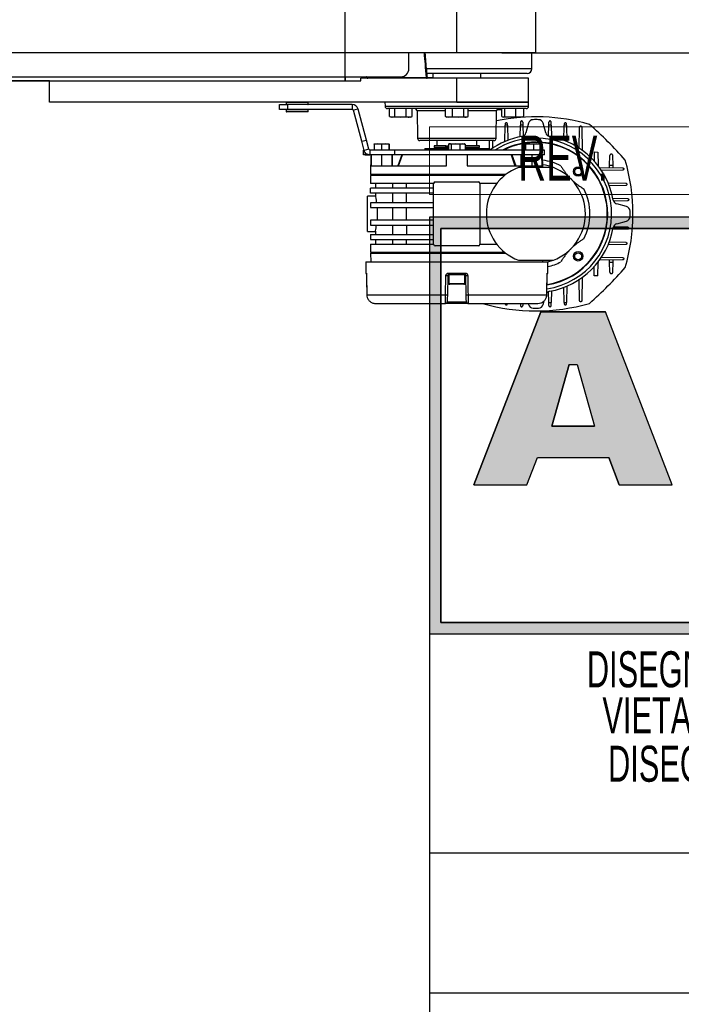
# Model space of a CAD drawing. Header units: millimetres. Extents: x 0 to 420, y 0 to 297.
# Tile 8 of 64: x 197 to 226, y 30 to 74. Entities that reach past the tile are written whole.
import ezdxf
from ezdxf.enums import TextEntityAlignment as Align

# ---------------------------------------------------------------- set-up
doc = ezdxf.new("R2010")
doc.units = ezdxf.units.MM
doc.layers.add('CARTIGLIO', color=140, linetype='Continuous')
doc.layers.add('QUOTE', color=174, linetype='Continuous')
doc.styles.add('SLDTEXTSTYLE0', font='TXT', dxfattribs={"width": 0.638298})
doc.styles.add('SLDTEXTSTYLE1', font='TXT', dxfattribs={"width": 0.675})
doc.styles.add('SLDTEXTSTYLE3', font='TXT', dxfattribs={"width": 0.75})
doc.dimstyles.new('SLDDIMSTYLE0', dxfattribs={"dimtxt": 3, "dimasz": 3, "dimexe": 0, "dimexo": 0.0625, "dimgap": 0.75, "dimtad": 1, "dimlfac": 14.104679, "dimrnd": 1e-09, "dimzin": 12, "dimdsep": 46, "dimtxsty": 'SLDTEXTSTYLE3', "dimsah": 1, "dimcen": 0.09, "dimadec": 0, "dimazin": 3, "dimtfac": 1, "dimtdec": 3, "dimtofl": 0, "dimtmove": 0, "dimatfit": 3, "dimfxl": 0, "dimfrac": 2, "dimtolj": 1, "dimtzin": 12, "dimarcsym": 0})

# ---------------------------------------------------------------- blocks, each defined once
blk = doc.blocks.new('SW_NOTE_0_16')
at = {"layer": 'CARTIGLIO', "color": 0, "insert": (21.073, 5.801), "char_height": 4.5, "attachment_point": 2, "style": 'SLDTEXTSTYLE1'}
blk.add_mtext('CONFIDENZIALE', dxfattribs=at)
blk = doc.blocks.new('SW_NOTE_0_17')
at = {"layer": 'CARTIGLIO', "color": 0, "insert": (28.043, 2.063), "char_height": 1.6, "attachment_point": 2, "style": 'SLDTEXTSTYLE0'}
blk.add_mtext('DISEGNO ESEGUITO CON CAD NON SONO AMMESSE VARIAZIONI', dxfattribs=at)
blk = doc.blocks.new('SW_NOTE_0_18')
at = {"layer": 'CARTIGLIO', "color": 0, "insert": (27.34, 2.063), "char_height": 1.6, "attachment_point": 2, "style": 'SLDTEXTSTYLE0'}
blk.add_mtext('VIETATO RIPRODURRE O COMUNICARNE A TERZI IL CONTENUTO.', dxfattribs=at)
blk = doc.blocks.new('SW_NOTE_0_21')
at = {"layer": 'CARTIGLIO', "color": 0, "char_height": 1.6, "attachment_point": 2, "style": 'SLDTEXTSTYLE0'}
for s, insert in [('ALUSIC srl', (25.451, 2.063)), ("DISEGNO DI PROPRIETA'", (10.277, 2.063)), (". A TERMINI DI LEGGE E'", (39.411, 2.063))]:
    blk.add_mtext(s, dxfattribs=dict(at, insert=insert))
blk = doc.blocks.new('SW_NOTE_0_27')
at = {"layer": 'CARTIGLIO', "color": 0, "insert": (2.34, 2.578), "char_height": 2, "attachment_point": 2, "style": 'SLDTEXTSTYLE0'}
blk.add_mtext('REV.', dxfattribs=at)
blk = doc.blocks.new('Cartiglio ALUSIC')
at = {"layer": 'CARTIGLIO'}
h = blk.add_hatch(color=256, dxfattribs=at)
h.paths.add_polyline_path([(113.971, 149.999), (113.971, 131.499), (158.971, 131.499), (158.971, 149.999)], flags=0)
h.paths.add_polyline_path([(114.471, 131.999), (114.471, 149.499), (158.471, 149.499), (158.471, 131.999)], flags=0)
h = blk.add_hatch(color=256, dxfattribs=at)
h.paths.add_polyline_path([(118.292, 138.106), (118.761, 139.321), (121.93, 139.321), (122.399, 138.106), (124.751, 138.106), (121.783, 145.792), (118.908, 145.792), (115.94, 138.106)], flags=0)
h.paths.add_polyline_path([(119.396, 140.722), (120.171, 143.455), (120.521, 143.455), (121.295, 140.722)], flags=0)
at = {"color": 161, "linetype": 'Continuous', "lineweight": 18}
for p, q in [((113.971, 150.999), (113.971, 153.999)), ((113.971, 153.999), (313.621, 153.999)), ((113.971, 150.999), (313.621, 150.999))]:
    blk.add_line(p, q, dxfattribs=at)
at = {"layer": 'CARTIGLIO'}
for p, q in [((113.971, 149.999), (113.971, 131.499)), ((113.971, 149.999), (113.971, 94.999)), ((173.971, 149.999), (113.971, 149.999)), ((158.971, 149.999), (113.971, 149.999)), ((113.971, 149.999), (113.971, 131.499)), ((113.971, 149.999), (113.971, 115.55)), ((114.471, 131.999), (114.471, 149.499)), ((114.471, 149.499), (114.471, 131.999)), ((114.471, 149.499), (158.471, 149.499)), ((158.471, 149.499), (114.471, 149.499)), ((118.908, 145.792), (115.94, 138.106)), ((115.94, 138.106), (118.908, 145.792)), ((121.783, 145.792), (118.908, 145.792)), ((118.908, 145.792), (121.783, 145.792)), ((124.751, 138.106), (121.783, 145.792)), ((124.751, 138.106), (121.783, 145.792)), ((119.396, 140.722), (120.171, 143.455)), ((120.171, 143.455), (119.396, 140.722)), ((120.171, 143.455), (120.521, 143.455)), ((120.171, 143.455), (120.521, 143.455)), ((120.521, 143.455), (121.295, 140.722)), ((120.521, 143.455), (121.295, 140.722)), ((121.295, 140.722), (119.396, 140.722)), ((119.396, 140.722), (121.295, 140.722)), ((118.292, 138.106), (118.761, 139.321)), ((118.292, 138.106), (118.761, 139.321)), ((118.761, 139.321), (121.93, 139.321)), ((118.761, 139.321), (121.93, 139.321)), ((122.399, 138.106), (121.93, 139.321)), ((121.93, 139.321), (122.399, 138.106)), ((115.94, 138.106), (118.292, 138.106)), ((115.94, 138.106), (118.292, 138.106)), ((122.399, 138.106), (124.751, 138.106)), ((122.399, 138.106), (124.751, 138.106)), ((158.471, 131.999), (114.471, 131.999)), ((114.471, 131.999), (158.471, 131.999)), ((113.971, 131.499), (158.971, 131.499)), ((113.971, 131.499), (173.971, 131.499)), ((173.971, 121.764), (113.971, 121.764)), ((173.971, 115.55), (113.971, 115.55))]:
    blk.add_line(p, q, dxfattribs=at)
at = {"layer": 'CARTIGLIO', "color": 140}
for name, p in [('SW_NOTE_0_27', (117.568, 151.037)), ('SW_NOTE_0_21', (118.971, 128.66)), ('SW_NOTE_0_18', (116.353, 126.614)), ('SW_NOTE_0_17', (115.636, 124.468)), ('SW_NOTE_0_16', (122.236, 115.468))]:
    blk.add_blockref(name, p, dxfattribs=at)
at = {"layer": 'CARTIGLIO', "color": 140, "style": 'SLDTEXTSTYLE0', "width": 0.638298}
for tag, height, p in [('AUTOATTR1', 3.5, (223.449, 133.7)), ('AUTOATTR2', 3.5, (222.088, 127.422)), ('AUTOATTR11', 3.5, (222.862, 121.411)), ('AUTOATTR8', 4, (219.244, 110.003)), ('AUTOATTR9', 4, (218.122, 100.423)), ('AUTOATTR0', 4, (249.033, 100.312))]:
    blk.add_attdef(tag, text='', height=height, dxfattribs=at).set_placement(p, align=Align.TOP_CENTER)
at = {"layer": 'CARTIGLIO', "color": 140}
for tag in ['AUTOATTR13', 'AUTOATTR12', 'AUTOATTR10', 'AUTOATTR7', 'AUTOATTR6', 'AUTOATTR5', 'AUTOATTR4', 'AUTOATTR3']:
    blk.add_attdef(tag, (0, 0), '', height=4, dxfattribs=at)
blk = doc.blocks.new('_D_1')
at = {"layer": 'QUOTE'}
for p, q in [((218.39, 143.366), (229.49, 143.366)), ((227.49, 143.366), (227.49, 72.467)), ((218.39, 72.467), (229.49, 72.467))]:
    blk.add_line(p, q, dxfattribs=at)
for points in [[(227.49, 143.366), (226.99, 140.366), (227.99, 140.366)], [(227.49, 72.467), (227.99, 75.467), (226.99, 75.467)]]:
    blk.add_solid(points, dxfattribs=at)
at = {"layer": 'QUOTE', "insert": (223.622, 103.483), "char_height": 3, "attachment_point": 1, "rotation": 90, "style": 'SLDTEXTSTYLE3'}
blk.add_mtext('1000', dxfattribs=at)

msp = doc.modelspace()

# ---------------------------------------------------------------- linework, layer by layer
at = {"color": 7, "linetype": 'Continuous'}
for p, q in [((211.42685, 71.22668), (211.42685, 144.60658)), ((65.37602, 71.22668), (211.42685, 71.22668))]:
    msp.add_line(p, q, dxfattribs=at)
at = {"color": 7, "linetype": 'Continuous', "lineweight": 25}
for p, q in [((216.38975, 72.4674), (216.38975, 143.36586)), ((219.89922, 72.4674), (219.89922, 143.36586)), ((216.38975, 72.4674), (60.41313, 72.4674)), ((214.26279, 71.75841), (214.26279, 72.4674)), ((219.89922, 72.4674), (216.38975, 72.4674)), ((219.72197, 71.75841), (219.72336, 72.4674)), ((219.72197, 71.75841), (215.04193, 71.75841)), ((219.72197, 71.75841), (215.04264, 71.75841)), ((62.89458, 71.40392), (213.9083, 71.40392)), ((211.42685, 71.40392), (211.42685, 71.22668)), ((212.36437, 71.38974), (211.42685, 71.38974)), ((212.13584, 71.22668), (212.13584, 71.33302)), ((216.38975, 71.33302), (212.13584, 71.33302)), ((212.36295, 71.39745), (212.36318, 71.40392)), ((212.39839, 71.36909), (212.399, 71.40392)), ((212.39882, 71.36303), (212.3991, 71.36138)), ((212.43445, 71.40392), (212.43384, 71.36909)), ((212.43384, 71.36909), (215.04562, 71.36909)), ((212.43384, 71.36909), (212.43384, 71.33302)), ((215.04562, 71.36909), (215.04562, 71.33302)), ((219.50928, 71.54572), (215.06137, 71.54572)), ((215.07897, 71.36909), (215.32627, 71.36909)), ((215.32627, 71.54572), (215.32627, 71.33302)), ((216.38975, 70.26955), (216.38975, 71.33302)), ((219.58018, 71.33302), (216.38975, 71.33302)), ((217.45322, 71.33302), (217.45322, 71.54572)), ((219.58018, 70.26955), (219.58018, 71.33302)), ((198.31064, 71.22668), (78.49224, 71.22668)), ((198.31064, 70.26955), (198.31064, 71.22668)), ((198.31064, 71.22668), (212.13584, 71.22668)), ((216.38975, 70.26955), (198.31064, 70.26955)), ((208.52002, 69.9505), (208.52002, 70.1632)), ((208.52002, 70.1632), (208.87451, 70.1632)), ((208.87451, 69.9505), (208.52002, 69.9505)), ((208.81538, 70.25611), (208.81148, 70.18166)), ((208.81148, 70.18166), (209.78832, 70.18166)), ((209.78442, 70.25611), (208.81538, 70.25611)), ((209.77416, 70.16674), (208.82564, 70.16674)), ((208.82564, 69.94696), (209.70102, 69.94696)), ((208.86742, 70.16674), (208.86742, 70.1632)), ((208.86742, 69.9505), (208.86742, 69.94696)), ((208.87451, 70.1632), (208.87451, 69.9505)), ((211.74846, 70.1632), (208.87451, 70.1632)), ((211.74846, 69.9505), (208.87451, 69.9505)), ((209.70102, 69.94696), (209.77416, 69.94696)), ((209.73238, 70.1632), (209.73238, 70.16674)), ((209.73238, 69.94696), (209.73238, 69.9505)), ((209.78832, 70.18166), (209.78442, 70.25611)), ((211.74846, 70.1632), (211.74846, 69.9505)), ((212.00435, 69.96685), (211.7989, 69.9118)), ((212.37344, 68.5894), (212.00435, 69.96685)), ((213.19932, 70.26955), (213.20244, 70.09044)), ((213.20244, 70.09044), (219.57705, 70.09044)), ((216.38975, 69.98595), (213.30877, 69.98595)), ((213.40476, 69.63239), (213.40476, 69.98595)), ((213.64263, 69.63239), (213.64263, 69.98595)), ((214.14616, 69.63239), (214.14616, 69.98595)), ((214.41184, 69.63239), (214.41184, 69.98595)), ((215.89003, 69.63239), (215.89003, 69.98595)), ((216.1953, 69.63239), (216.1953, 69.98595)), ((216.38975, 70.26955), (219.58018, 70.26955)), ((219.58018, 70.26955), (216.38975, 70.26955)), ((219.47072, 69.98595), (216.38975, 69.98595)), ((216.69501, 69.63239), (216.69501, 69.98595)), ((216.88946, 69.63239), (216.88946, 69.98595)), ((218.38342, 69.63239), (218.38342, 69.98595)), ((218.51814, 69.63239), (218.51814, 69.98595)), ((219.00591, 69.63239), (219.00591, 69.98595)), ((219.35896, 69.63239), (219.35896, 69.98595)), ((219.57705, 70.09044), (219.58018, 70.26955)), ((208.81148, 69.93204), (208.81538, 69.85759)), ((209.71299, 69.93204), (208.81148, 69.93204)), ((208.81538, 69.85759), (209.70969, 69.85759)), ((209.77026, 69.84416), (208.82954, 69.84416)), ((209.70969, 69.85759), (209.78442, 69.85759)), ((209.78832, 69.93204), (209.71299, 69.93204)), ((209.78442, 69.85759), (209.78832, 69.93204)), ((212.16799, 68.53435), (211.7989, 69.9118)), ((213.40476, 69.63239), (213.52369, 69.60783)), ((213.41284, 69.62936), (213.472, 69.60783)), ((213.52369, 69.60783), (213.472, 69.60783)), ((213.52369, 69.60783), (213.64263, 69.63239)), ((213.89439, 69.60783), (213.52369, 69.60783)), ((213.64263, 69.63239), (213.89439, 69.60783)), ((213.89439, 69.60783), (214.14616, 69.63239)), ((214.279, 69.60783), (213.89439, 69.60783)), ((214.3446, 69.60783), (214.279, 69.60783)), ((214.3446, 69.60783), (214.40376, 69.62936)), ((214.41184, 69.63239), (214.40329, 69.63063)), ((214.62406, 69.88146), (214.64516, 68.67247)), ((215.89003, 69.88146), (214.62406, 69.88146)), ((215.89003, 69.63239), (216.04267, 69.60783)), ((215.9168, 69.62117), (215.95345, 69.60783)), ((216.04267, 69.60783), (215.95345, 69.60783)), ((216.04267, 69.60783), (216.1953, 69.63239)), ((216.44516, 69.60783), (216.04267, 69.60783)), ((216.1953, 69.63239), (216.44516, 69.60783)), ((216.44516, 69.60783), (216.69501, 69.63239)), ((216.79224, 69.60783), (216.44516, 69.60783)), ((216.82604, 69.60783), (216.79224, 69.60783)), ((216.82604, 69.60783), (216.86269, 69.62117)), ((218.15543, 69.88146), (216.88946, 69.88146)), ((218.13433, 68.67247), (218.15543, 69.88146)), ((218.38342, 69.63239), (218.45078, 69.60783)), ((218.41654, 69.61451), (218.43489, 69.60783)), ((218.45078, 69.60783), (218.43489, 69.60783)), ((218.45078, 69.60783), (218.51814, 69.63239)), ((218.76202, 69.60783), (218.45078, 69.60783)), ((218.51814, 69.63239), (218.76202, 69.60783)), ((218.76202, 69.60783), (219.00591, 69.63239)), ((219.18243, 69.60783), (218.76202, 69.60783)), ((219.30749, 69.60783), (219.18243, 69.60783)), ((219.30749, 69.60783), (219.32584, 69.61451)), ((219.35896, 69.63239), (219.32398, 69.61963)), ((218.52231, 68.50989), (218.53682, 69.24861)), ((218.53798, 69.30766), (218.53682, 69.24861)), ((218.63838, 69.24861), (218.53682, 69.24861)), ((218.63838, 69.24861), (218.63722, 69.30766)), ((218.63838, 69.24861), (218.65173, 68.56891)), ((219.20566, 68.72943), (219.21586, 69.24861)), ((219.2186, 69.38847), (219.21586, 69.24861)), ((219.32059, 69.24861), (219.21586, 69.24861)), ((219.31784, 69.38847), (219.32059, 69.24861)), ((219.32059, 69.24861), (219.33007, 68.76587)), ((219.57549, 69.33734), (219.46008, 68.90663)), ((220.33836, 68.90663), (220.22295, 69.33734)), ((220.4684, 68.76735), (220.47785, 69.24861)), ((220.47785, 69.24861), (220.4806, 69.38847)), ((220.58258, 69.24861), (220.47785, 69.24861)), ((220.58258, 69.24861), (220.57984, 69.38847)), ((220.58258, 69.24861), (220.59266, 68.73526)), ((221.14673, 68.56993), (221.16006, 69.24861)), ((221.16122, 69.30766), (221.16006, 69.24861)), ((221.26162, 69.24861), (221.16006, 69.24861)), ((221.26162, 69.24861), (221.26046, 69.30766)), ((221.26162, 69.24861), (221.276, 68.51647)), ((221.82319, 68.21837), (221.84185, 69.16835)), ((221.94109, 69.16835), (221.96175, 68.11586)), ((214.64516, 68.67247), (218.13433, 68.67247)), ((212.16799, 68.53435), (212.37344, 68.5894)), ((212.27734, 68.12625), (212.16799, 68.53435)), ((212.48279, 68.1813), (212.37344, 68.5894)), ((212.88478, 68.42619), (212.72433, 68.40776)), ((212.72433, 68.40776), (212.72433, 68.14259)), ((212.73029, 68.42619), (212.73012, 68.42612)), ((212.73047, 68.42619), (212.88478, 68.42619)), ((213.04524, 68.40776), (212.88478, 68.42619)), ((212.88478, 68.42619), (213.21183, 68.42619)), ((213.21183, 68.42619), (213.04524, 68.40776)), ((213.04524, 68.40776), (213.04524, 68.14259)), ((213.37843, 68.40776), (213.21183, 68.42619)), ((213.21183, 68.42619), (213.38457, 68.42619)), ((213.37843, 68.40776), (213.37843, 68.14259)), ((213.38491, 68.42612), (213.38474, 68.42619)), ((213.39071, 68.40776), (213.39071, 68.14259)), ((216.38975, 68.56798), (214.75149, 68.56798)), ((214.97178, 68.22058), (214.97178, 68.14259)), ((214.97178, 68.22058), (216.01773, 68.22058)), ((215.39124, 68.34111), (215.39124, 68.25603)), ((215.89815, 68.34111), (215.39124, 68.34111)), ((215.89815, 68.25603), (215.39124, 68.25603)), ((215.50352, 68.56798), (215.50352, 68.34111)), ((215.54251, 68.24535), (215.50352, 68.24399)), ((215.50352, 68.24399), (215.50352, 68.22058)), ((216.01773, 68.24399), (215.50352, 68.24399)), ((215.54251, 68.25603), (215.54251, 68.24535)), ((215.54251, 68.24535), (216.01773, 68.24535)), ((215.89815, 68.25603), (215.89815, 68.34111)), ((215.89815, 68.34111), (216.00183, 68.34111)), ((216.00183, 68.25603), (215.89815, 68.25603)), ((216.00183, 68.34111), (216.00183, 68.25603)), ((216.00353, 68.34111), (216.00183, 68.34111)), ((216.00353, 68.25603), (216.00183, 68.25603)), ((216.00353, 68.25603), (216.00353, 68.34111)), ((216.01773, 68.34111), (216.00353, 68.34111)), ((216.01773, 68.25603), (216.00353, 68.25603)), ((216.01773, 68.40776), (216.01773, 68.14259)), ((216.06252, 68.42619), (216.04169, 68.4186)), ((216.06252, 68.42619), (216.08211, 68.42619)), ((216.08211, 68.42619), (216.3325, 68.42619)), ((216.3325, 68.42619), (216.14649, 68.40776)), ((216.14649, 68.40776), (216.14649, 68.14259)), ((216.51851, 68.40776), (216.3325, 68.42619)), ((216.3325, 68.42619), (216.64014, 68.42619)), ((218.028, 68.56798), (216.38975, 68.56798)), ((216.64014, 68.42619), (216.51851, 68.40776)), ((216.51851, 68.40776), (216.51851, 68.14259)), ((216.76176, 68.40776), (216.64014, 68.42619)), ((216.64014, 68.42619), (216.71697, 68.42619)), ((216.7378, 68.4186), (216.71697, 68.42619)), ((216.76176, 68.40776), (216.76176, 68.14259)), ((217.39991, 68.34111), (216.76176, 68.34111)), ((217.39991, 68.25603), (216.76176, 68.25603)), ((216.76176, 68.24535), (217.23698, 68.24535)), ((217.27598, 68.24399), (216.76176, 68.24399)), ((216.76176, 68.22058), (217.80771, 68.22058)), ((217.23698, 68.24535), (217.23698, 68.25603)), ((217.27598, 68.24399), (217.23698, 68.24535)), ((217.27598, 68.34111), (217.27598, 68.56798)), ((217.27598, 68.22058), (217.27598, 68.24399)), ((217.39991, 68.25603), (217.39991, 68.34111)), ((217.80771, 68.14259), (217.80771, 68.22058)), ((217.83721, 68.14259), (217.84556, 68.56798)), ((217.96838, 68.56798), (217.97535, 68.21304)), ((219.36514, 68.40776), (219.50815, 68.42619)), ((219.36514, 68.40776), (219.36514, 68.14259)), ((219.39475, 68.42619), (219.38885, 68.42404)), ((219.40055, 68.42619), (219.61437, 68.42619)), ((219.61437, 68.42619), (219.43595, 68.40776)), ((219.43595, 68.40776), (219.43595, 68.14259)), ((219.79278, 68.40776), (219.61437, 68.42619)), ((219.61437, 68.42619), (219.93579, 68.42619)), ((219.93579, 68.42619), (219.79278, 68.40776)), ((219.79278, 68.40776), (219.79278, 68.14259)), ((220.0788, 68.40776), (219.93579, 68.42619)), ((219.93579, 68.42619), (220.0492, 68.42619)), ((220.0551, 68.42404), (220.0492, 68.42619)), ((220.0788, 68.40776), (220.0788, 68.14259)), ((212.24964, 67.9299), (212.24964, 68.14259)), ((212.24964, 68.14259), (212.27296, 68.14259)), ((212.32054, 67.9299), (212.24964, 67.9299)), ((212.48279, 68.1813), (212.27734, 68.12625)), ((212.32054, 68.03954), (212.32054, 67.9299)), ((212.32054, 67.9299), (212.53323, 67.9299)), ((212.53323, 68.14259), (212.48279, 68.1813)), ((212.53323, 68.14259), (212.53323, 67.9299)), ((213.63244, 68.14259), (212.53323, 68.14259)), ((213.63244, 67.9299), (212.53323, 67.9299)), ((212.57895, 67.9299), (212.56373, 67.05785)), ((212.59844, 67.44779), (212.60692, 67.9299)), ((213.05752, 67.44779), (213.05752, 67.9299)), ((213.49915, 67.9299), (213.49915, 67.44779)), ((213.53312, 67.44779), (213.53312, 67.9299)), ((213.63244, 67.9299), (213.63244, 68.14259)), ((220.28916, 68.14259), (213.63244, 68.14259)), ((220.28916, 67.9299), (213.63244, 67.9299)), ((213.94558, 67.9299), (213.76984, 67.44779)), ((213.80752, 67.44779), (213.98326, 67.9299)), ((213.98325, 67.9299), (213.98326, 67.9299)), ((215.92891, 67.44779), (215.92891, 67.9299)), ((216.85059, 67.9299), (216.85059, 67.44779)), ((218.79623, 67.9299), (218.97197, 67.44779)), ((218.83391, 67.9299), (219.00965, 67.44779)), ((219.24637, 67.44779), (219.24637, 67.9299)), ((219.28034, 67.44779), (219.28034, 67.9299)), ((219.72197, 67.9299), (219.72197, 67.44779)), ((220.18105, 67.44779), (220.17257, 67.9299)), ((220.21031, 67.3698), (220.20054, 67.9299)), ((220.28916, 67.9299), (220.28916, 68.14259)), ((222.49449, 68.06224), (222.48656, 67.65852)), ((222.49449, 68.06224), (222.64975, 68.05919)), ((222.64975, 68.05919), (222.66132, 67.47038)), ((223.17675, 67.46026), (223.18538, 67.89944)), ((223.32874, 67.45727), (223.32006, 67.89944)), ((212.59844, 67.44779), (215.92891, 67.44779)), ((216.85059, 67.44779), (220.18105, 67.44779)), ((220.67587, 67.3698), (219.12257, 67.3698)), ((222.6451, 67.4707), (222.66132, 67.47038)), ((222.66132, 67.47038), (222.66173, 67.44936)), ((222.7044, 67.37622), (223.75383, 67.35561)), ((223.17492, 67.36698), (223.17675, 67.46026)), ((223.32874, 67.45727), (223.17675, 67.46026)), ((223.33057, 67.36392), (223.32874, 67.45727)), ((212.56123, 67.01531), (212.56123, 66.66081)), ((218.50809, 67.01531), (212.56123, 67.01531)), ((218.56181, 67.05785), (212.56373, 67.05785)), ((212.59668, 67.05785), (212.59668, 67.01531)), ((223.75383, 67.25637), (222.79852, 67.23761)), ((213.68258, 66.66081), (212.56123, 66.66081)), ((212.56123, 66.23542), (212.56123, 66.44812)), ((215.36172, 66.44812), (212.56123, 66.44812)), ((212.77392, 66.66081), (212.77392, 66.44812)), ((213.53722, 66.66081), (213.53722, 66.44812)), ((215.36172, 66.66081), (213.68258, 66.66081)), ((214.15005, 66.44812), (214.15005, 66.66081)), ((215.36172, 63.96667), (215.36172, 66.66081)), ((215.43262, 66.73171), (216.38975, 66.73171)), ((216.38975, 66.73171), (217.34687, 66.73171)), ((218.16257, 66.66081), (217.41777, 66.66081)), ((217.41777, 66.66081), (217.41777, 63.96667)), ((223.09536, 66.69065), (223.89314, 66.67498)), ((223.89314, 66.57575), (223.15438, 66.56124)), ((212.77615, 66.09363), (212.41943, 66.09363)), ((212.41943, 64.53386), (212.41943, 66.09363)), ((215.36172, 66.23542), (212.56123, 66.23542)), ((212.77392, 66.23542), (212.77392, 66.08323)), ((213.53722, 66.23542), (213.53722, 65.81003)), ((214.15005, 65.81003), (214.15005, 66.23542)), ((223.3149, 66.0073), (223.97395, 65.99436)), ((212.56123, 65.81003), (212.56123, 65.59734)), ((215.36172, 65.81003), (212.56123, 65.81003)), ((212.56123, 65.59734), (215.36172, 65.59734)), ((213.53722, 65.59734), (213.53722, 65.03015)), ((214.15005, 65.03015), (214.15005, 65.59734)), ((223.97395, 65.89512), (223.35135, 65.88289)), ((223.92282, 65.63747), (223.4921, 65.75288)), ((212.56123, 65.03015), (212.56123, 64.81745)), ((215.36172, 65.03015), (212.56123, 65.03015)), ((212.56123, 64.81745), (215.36172, 64.81745)), ((213.53722, 64.81745), (213.53722, 64.39206)), ((214.15005, 64.81745), (214.15005, 64.39206)), ((223.35283, 64.74456), (223.97395, 64.73237)), ((223.4921, 64.8746), (223.92282, 64.99002)), ((212.41943, 64.53386), (212.77615, 64.53386)), ((212.56123, 64.39206), (212.56123, 64.17937)), ((212.56123, 64.39206), (215.36172, 64.39206)), ((212.77392, 64.54426), (212.77392, 64.39206)), ((223.97395, 64.63313), (223.32073, 64.6203)), ((212.56123, 64.17937), (215.36172, 64.17937)), ((212.56123, 63.96667), (212.56123, 63.61218)), ((212.56123, 63.96667), (213.68258, 63.96667)), ((212.77392, 64.17937), (212.77392, 63.96667)), ((213.53722, 64.17937), (213.53722, 63.96667)), ((213.68258, 63.96667), (215.36172, 63.96667)), ((214.15005, 63.96667), (214.15005, 64.17937)), ((216.38975, 63.89577), (215.43262, 63.89577)), ((217.34687, 63.89577), (216.38975, 63.89577)), ((217.41777, 63.96667), (218.16257, 63.96667)), ((223.89314, 63.9525), (223.10194, 63.93697)), ((223.1554, 64.06623), (223.89314, 64.05174)), ((212.56123, 63.61218), (218.50809, 63.61218)), ((212.56373, 63.56964), (212.57054, 63.1797)), ((212.56373, 63.56964), (216.38975, 63.56964)), ((212.59668, 63.61218), (212.59668, 63.56964)), ((216.38975, 63.56964), (218.56181, 63.56964)), ((222.80385, 63.38977), (223.75383, 63.37112)), ((212.34853, 63.1797), (212.35287, 62.68279)), ((212.34853, 63.1797), (220.43096, 63.1797)), ((219.12257, 63.25769), (220.67587, 63.25769)), ((220.20895, 63.1797), (220.21031, 63.25769)), ((220.42662, 62.68279), (220.43096, 63.1797)), ((222.49449, 62.56524), (222.48656, 62.96897)), ((222.66132, 63.15711), (222.6451, 63.15679)), ((222.64975, 62.56829), (222.66132, 63.15711)), ((222.66173, 63.17813), (222.66132, 63.15711)), ((223.75383, 63.27188), (222.70133, 63.25121)), ((223.17675, 63.16723), (223.17492, 63.26051)), ((223.17675, 63.16723), (223.32874, 63.17021)), ((223.18538, 62.72804), (223.17675, 63.16723)), ((223.32006, 62.72804), (223.32874, 63.17021)), ((223.32874, 63.17021), (223.33057, 63.26357)), ((212.35287, 62.68279), (212.37031, 62.68279)), ((212.38229, 62.57815), (212.3828, 62.5783)), ((215.98602, 62.57768), (215.97109, 61.72226)), ((216.03525, 62.57768), (215.98602, 62.57768)), ((216.01488, 62.68279), (216.76461, 62.68279)), ((216.75802, 62.61251), (216.02147, 62.61251)), ((216.03525, 62.61251), (216.03525, 62.22966)), ((216.74425, 62.22966), (216.74425, 62.61251)), ((216.79347, 62.57768), (216.74425, 62.57768)), ((216.8084, 61.72226), (216.79347, 62.57768)), ((220.39669, 62.5783), (220.3972, 62.57815)), ((220.40918, 62.68279), (220.42662, 62.68279)), ((222.64975, 62.56829), (222.49449, 62.56524)), ((216.03525, 62.22966), (216.74425, 62.22966)), ((216.70171, 62.18712), (216.07779, 62.18712)), ((221.27613, 62.1176), (221.26162, 61.37888)), ((221.84185, 61.45914), (221.82309, 62.41444)), ((221.96169, 62.50857), (221.94109, 61.45914)), ((212.39164, 61.72272), (212.39219, 61.72288)), ((212.39219, 61.72288), (215.89143, 61.72288)), ((216.88806, 61.72288), (220.38731, 61.72288)), ((220.38731, 61.72288), (220.38785, 61.72272)), ((220.47785, 61.37888), (220.46837, 61.86161)), ((220.59278, 61.89806), (220.58258, 61.37888)), ((221.16006, 61.37888), (221.14671, 62.05858)), ((212.78501, 61.33634), (215.89468, 61.33634)), ((216.88481, 61.33634), (215.89468, 61.33634)), ((215.96557, 61.406), (216.81392, 61.406)), ((216.88481, 61.33634), (219.99448, 61.33634)), ((218.53765, 61.33634), (218.53798, 61.31983)), ((218.63722, 61.31983), (218.63754, 61.33634)), ((219.21669, 61.33634), (219.2186, 61.23902)), ((219.31975, 61.33634), (219.31784, 61.23902)), ((219.56311, 61.33634), (219.57549, 61.29014)), ((220.22295, 61.29014), (220.26608, 61.45111)), ((220.47785, 61.37888), (220.58258, 61.37888)), ((220.4806, 61.23902), (220.47785, 61.37888)), ((220.57984, 61.23902), (220.58258, 61.37888)), ((221.16006, 61.37888), (221.26162, 61.37888)), ((221.16006, 61.37888), (221.16122, 61.31983)), ((221.26046, 61.31983), (221.26162, 61.37888))]:
    msp.add_line(p, q, dxfattribs=at)
at = {"color": 7, "linetype": 'Continuous', "lineweight": 25, "flags": 128}
for points in [[(220.42497, 63.1797), (220.62512, 63.23923), (220.67587, 63.25769)], [(212.38229, 62.57815), (212.38462, 62.3641), (212.39164, 61.72272)], [(212.3828, 62.5783), (212.38435, 62.43653), (212.39057, 61.86947), (212.39219, 61.72288)], [(215.89143, 61.72288), (215.89396, 61.86464), (215.90404, 62.43171), (215.90665, 62.5783)], [(216.87284, 62.5783), (216.87536, 62.43653), (216.88545, 61.86947), (216.88806, 61.72288)], [(220.38731, 61.72288), (220.38887, 61.86464), (220.39509, 62.43171), (220.39669, 62.5783)], [(220.38785, 61.72272), (220.39019, 61.93639), (220.3972, 62.57815)]]:
    msp.add_lwpolyline(points, dxfattribs=at)
at = {"color": 7, "linetype": 'Continuous', "lineweight": 25}
for centre, radius in [((221.7792, 67.19372), 0.2127), ((221.7792, 67.19372), 0.15422), ((221.7792, 63.43376), 0.2127), ((221.7792, 63.43376), 0.15422)]:
    msp.add_circle(centre, radius, dxfattribs=at)
for centre, radius, start, end in [((213.9083, 71.75841), 0.35449, 270, 0), ((219.50928, 71.75841), 0.2127, 270, 0), ((212.3662, 71.36518), 0.03243, 6.924501, 95.747368), ((212.36437, 71.35429), 0.03545, 11.536959, 90), ((212.41612, 70.86119), 0.50821, 88.001617, 91.998383), ((212.43384, 71.36847), 0.03545, 179, 270), ((215.04562, 71.36847), 0.03545, 270, 5.18942), ((215.09375, 70.95444), 0.41744, 91.762017, 96.622174), ((208.82564, 70.18092), 0.01418, 177, 270), ((208.82564, 69.93278), 0.01418, 90, 183), ((208.82954, 70.25537), 0.01418, 90, 177), ((209.77026, 70.25537), 0.01418, 3, 90), ((209.77416, 70.18092), 0.01418, 270, 3), ((209.77416, 69.93278), 0.01418, 357, 90), ((211.74846, 69.89828), 0.26492, 15, 90), ((211.74846, 69.89828), 0.05222, 15, 90), ((213.30877, 70.0923), 0.10635, 181, 270), ((214.51773, 69.8796), 0.10635, 1, 90), ((218.26176, 69.8796), 0.10635, 90, 179), ((219.47072, 70.0923), 0.10635, 270, 359), ((208.82954, 69.85833), 0.01418, 183, 270), ((209.77026, 69.85833), 0.01418, 270, 357), ((219.89922, 61.05984), 8.56453, 73.86023, 101.800135), ((219.78094, 69.2823), 0.2127, 91.707161, 165), ((219.89922, 65.31374), 4.18301, 88.292839, 91.707161), ((220.0175, 69.2823), 0.2127, 15, 88.292839), ((210.52807, 55.9426), 17.78133, 41.369596, 48.630404), ((214.75149, 68.67433), 0.10635, 181, 270), ((219.89922, 65.31374), 3.49175, 100.020677, 125.889187), ((218.028, 68.67433), 0.10635, 270, 359), ((219.89922, 65.31374), 3.3623, 90, 122.717752), ((219.25463, 68.96168), 0.2127, 280.020677, 345), ((219.89922, 65.31374), 3.3623, 278.437188, 90), ((220.54381, 68.96168), 0.2127, 195, 259.979323), ((219.89922, 65.31374), 3.49175, 10.020677, 79.979323), ((219.89922, 65.31374), 3.19043, 90, 117.542675), ((219.89922, 65.31374), 3.17271, 0, 116.922459), ((219.89922, 65.31374), 3.19043, 278.910712, 90), ((219.89922, 65.31374), 2.19785, 110.693541, 249.306459), ((219.89922, 65.31374), 2.40252, 62.495901, 82.697294), ((219.89922, 65.31374), 2.19785, 69.306459, 81.917882), ((219.89922, 65.31374), 2.19785, 290.693541, 69.306459), ((215.64531, 65.31374), 8.56453, 343.86023, 16.13977), ((215.43262, 66.66081), 0.0709, 90, 180), ((217.34687, 66.66081), 0.0709, 0, 90), ((219.89922, 65.31374), 2.40252, 332.495901, 27.504099), ((223.54715, 65.95833), 0.2127, 190.020677, 255), ((223.86777, 65.43202), 0.2127, 1.707161, 75), ((219.89922, 65.31374), 3.17271, 278.988136, 0), ((223.86777, 65.19546), 0.2127, 285, 358.292839), ((219.89922, 65.31374), 4.18301, 358.292839, 1.707161), ((219.89922, 65.31374), 3.49175, 280.020677, 349.979323), ((223.54715, 64.66916), 0.2127, 105, 169.979323), ((215.43262, 63.96667), 0.0709, 180, 270), ((217.34687, 63.96667), 0.0709, 270, 0), ((219.89922, 65.31374), 2.40252, 282.742229, 297.504099), ((212.42377, 62.68341), 0.0709, 180.5, 231.388809), ((212.44145, 62.6834), 0.07114, 180.491268, 206.898689), ((215.96106, 64.46775), 1.89023, 268.350343, 270.756532), ((216.20848, 62.66548), 0.19437, 174.889668, 195.813291), ((216.57101, 62.66548), 0.19437, 344.186709, 5.110332), ((216.81843, 64.46775), 1.89023, 269.243468, 271.649657), ((220.35573, 62.68341), 0.0709, 308.882465, 359.5), ((220.33804, 62.6834), 0.07114, 335.308991, 359.507922), ((210.52807, 74.68489), 17.78133, 311.369596, 318.630404), ((216.07779, 62.22966), 0.04254, 180, 270), ((216.70171, 62.22966), 0.04254, 270, 0), ((215.94591, 63.60801), 1.88592, 268.344876, 270.765176), ((216.83359, 63.60801), 1.88592, 269.234824, 271.655124), ((220.54381, 61.66581), 0.2127, 100.020678, 137.517818), ((215.89468, 61.40724), 0.0709, 270, 359), ((216.88481, 61.40724), 0.0709, 181, 270), ((219.89922, 69.56765), 8.56453, 253.964912, 286.13977), ((219.78094, 61.34519), 0.2127, 195, 268.292839), ((220.0175, 61.34519), 0.2127, 271.707161, 345), ((220.53022, 61.23999), 0.04963, 181.125032, 358.874968), ((219.89922, 65.31374), 4.18301, 268.292839, 271.707161)]:
    msp.add_arc(centre, radius, start, end, dxfattribs=at)
for points, knots in [([(215.04562, 71.36909), (215.0281, 71.56388), (214.99519, 71.9299), (214.96419, 72.29609), (214.94968, 72.4674)], [0, 0, 0, 0, 0.53218456, 1, 1, 1, 1]), ([(215.08203, 71.37178), (215.07226, 71.47478), (215.03766, 71.83973), (215.00803, 72.20513), (214.98676, 72.4674)], [0, 0, 0, 0, 0.28222093, 1, 1, 1, 1]), ([(212.36437, 71.38974), (212.36414, 71.39009), (212.36369, 71.39079), (212.3632, 71.39523), (212.36295, 71.39745)], [0, 0, 0, 0, 0.50006029, 1, 1, 1, 1]), ([(218.18452, 69.9505), (218.20264, 69.9505), (218.2464, 69.9505), (218.31429, 69.9505), (218.36609, 69.9505), (218.38175, 69.9505), (218.38342, 69.9505)], [0, 0, 0, 0, 0.249368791, 0.602295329, 0.957484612, 1, 1, 1, 1]), ([(214.14616, 69.63239), (214.15521, 69.62937), (214.19906, 69.61469), (214.24363, 69.61086), (214.279, 69.60783)], [0, 0, 0, 0, 0.20618569, 1, 1, 1, 1]), ([(214.279, 69.60783), (214.32118, 69.61209), (214.36573, 69.6166), (214.40952, 69.6316), (214.41184, 69.63239)], [0, 0, 0, 0, 0.9470257, 1, 1, 1, 1]), ([(215.91781, 69.62215), (215.91517, 69.62261), (215.90583, 69.62424), (215.89663, 69.62899), (215.89003, 69.63239)], [0, 0, 0, 0, 0.28222135, 1, 1, 1, 1]), ([(216.69501, 69.63239), (216.70163, 69.62937), (216.73373, 69.61469), (216.76635, 69.61086), (216.79224, 69.60783)], [0, 0, 0, 0, 0.20618569, 1, 1, 1, 1]), ([(216.79224, 69.60783), (216.82311, 69.61209), (216.85571, 69.6166), (216.88776, 69.6316), (216.88946, 69.63239)], [0, 0, 0, 0, 0.9470257, 1, 1, 1, 1]), ([(219.00591, 69.63239), (219.01792, 69.62937), (219.07621, 69.61469), (219.13542, 69.61086), (219.18243, 69.60783)], [0, 0, 0, 0, 0.20618569, 1, 1, 1, 1]), ([(219.18243, 69.60783), (219.23849, 69.61209), (219.29768, 69.6166), (219.35588, 69.6316), (219.35896, 69.63239)], [0, 0, 0, 0, 0.9470257, 1, 1, 1, 1]), ([(218.63722, 69.30766), (218.63642, 69.31397), (218.63487, 69.32614), (218.62553, 69.33984), (218.61534, 69.34824), (218.60674, 69.35282), (218.59737, 69.35567), (218.5876, 69.35663), (218.57782, 69.35567), (218.56847, 69.35282), (218.55987, 69.34824), (218.54968, 69.33985), (218.54033, 69.32614), (218.53878, 69.31397), (218.53798, 69.30766)], [0, 0, 0, 0, 0.14358261, 0.27667887, 0.33750828, 0.39451015, 0.44849744, 0.49999966, 0.55149135, 0.60548917, 0.66228517, 0.72332113, 0.85641739, 1, 1, 1, 1]), ([(219.31784, 69.38847), (219.31704, 69.39478), (219.31549, 69.40695), (219.30615, 69.42065), (219.29596, 69.42905), (219.28736, 69.43363), (219.278, 69.43648), (219.26822, 69.43744), (219.25845, 69.43648), (219.2491, 69.43363), (219.24049, 69.42905), (219.2303, 69.42066), (219.22095, 69.40695), (219.21941, 69.39478), (219.2186, 69.38847)], [0, 0, 0, 0, 0.1435826, 0.27667887, 0.33750828, 0.39451015, 0.44850028, 0.49999975, 0.55149418, 0.60548917, 0.66228517, 0.72332113, 0.8564174, 1, 1, 1, 1]), ([(220.57984, 69.38847), (220.57903, 69.39478), (220.57749, 69.40695), (220.56814, 69.42065), (220.55795, 69.42905), (220.54936, 69.43363), (220.53999, 69.43648), (220.53022, 69.43744), (220.52044, 69.43648), (220.51109, 69.43363), (220.50249, 69.42905), (220.49229, 69.42066), (220.48294, 69.40695), (220.4814, 69.39478), (220.4806, 69.38847)], [0, 0, 0, 0, 0.1435826, 0.27667887, 0.33750828, 0.39451015, 0.44850028, 0.49999975, 0.55149418, 0.60548917, 0.66228517, 0.72332113, 0.8564174, 1, 1, 1, 1]), ([(221.26046, 69.30766), (221.25966, 69.31397), (221.25811, 69.32614), (221.24877, 69.33984), (221.23858, 69.34824), (221.22998, 69.35282), (221.22062, 69.35567), (221.21084, 69.35663), (221.20107, 69.35567), (221.19171, 69.35282), (221.18311, 69.34824), (221.17292, 69.33985), (221.16357, 69.32614), (221.16202, 69.31397), (221.16122, 69.30766)], [0, 0, 0, 0, 0.14358261, 0.27667887, 0.33750828, 0.39451015, 0.44849744, 0.49999966, 0.55149135, 0.60548917, 0.66228517, 0.72332113, 0.85641739, 1, 1, 1, 1]), ([(221.84185, 69.16835), (221.84253, 69.17403), (221.8439, 69.1854), (221.85307, 69.20028), (221.86635, 69.21134), (221.88266, 69.21721), (221.89981, 69.21727), (221.91578, 69.2117), (221.9289, 69.20133), (221.93787, 69.18735), (221.94081, 69.17567), (221.94105, 69.16929), (221.94109, 69.16835)], [0, 0, 0, 0, 0.11200154, 0.22398026, 0.33631398, 0.44756919, 0.55664413, 0.66345719, 0.76891449, 0.87443922, 0.98138224, 1, 1, 1, 1]), ([(212.72433, 68.40776), (212.72443, 68.40836), (212.72646, 68.41961), (212.72852, 68.42299), (212.73047, 68.42619)], [0, 0, 0, 0, 0.0529743, 1, 1, 1, 1]), ([(213.38457, 68.42619), (213.38262, 68.42299), (213.38056, 68.41961), (213.37854, 68.40836), (213.37843, 68.40776)], [0, 0, 0, 0, 0.9470257, 1, 1, 1, 1]), ([(213.39071, 68.40776), (213.39029, 68.41003), (213.38826, 68.42104), (213.3862, 68.42391), (213.38457, 68.42619)], [0, 0, 0, 0, 0.20618569, 1, 1, 1, 1]), ([(216.08211, 68.42619), (216.06496, 68.42391), (216.04337, 68.42104), (216.02211, 68.41003), (216.01773, 68.40776)], [0, 0, 0, 0, 0.79381431, 1, 1, 1, 1]), ([(216.14649, 68.40776), (216.14536, 68.40836), (216.12414, 68.41961), (216.10255, 68.42299), (216.08211, 68.42619)], [0, 0, 0, 0, 0.0529743, 1, 1, 1, 1]), ([(216.73701, 68.41537), (216.74417, 68.41417), (216.75247, 68.41279), (216.76064, 68.40837), (216.76176, 68.40776)], [0, 0, 0, 0, 0.86237465, 1, 1, 1, 1]), ([(219.40055, 68.42619), (219.39112, 68.42391), (219.37924, 68.42104), (219.36755, 68.41003), (219.36514, 68.40776)], [0, 0, 0, 0, 0.79381431, 1, 1, 1, 1]), ([(219.43595, 68.40776), (219.43533, 68.40836), (219.42366, 68.41961), (219.41179, 68.42299), (219.40055, 68.42619)], [0, 0, 0, 0, 0.0529743, 1, 1, 1, 1]), ([(220.05504, 68.42041), (220.06238, 68.41828), (220.07035, 68.41596), (220.07819, 68.40836), (220.0788, 68.40776)], [0, 0, 0, 0, 0.92111454, 1, 1, 1, 1]), ([(223.32006, 67.89944), (223.31891, 67.9081), (223.31665, 67.92527), (223.3012, 67.94721), (223.28264, 67.95957), (223.26581, 67.96464), (223.25273, 67.96589), (223.23963, 67.96464), (223.2228, 67.95958), (223.20424, 67.9472), (223.18879, 67.92529), (223.18652, 67.90811), (223.18538, 67.89944)], [0, 0, 0, 0, 0.12833563, 0.25449928, 0.3777284, 0.43870949, 0.49959799, 0.56034311, 0.62158446, 0.74509682, 0.8715416, 1, 1, 1, 1]), ([(221.00873, 67.44472), (221.03207, 67.40589), (221.079, 67.32779), (221.159, 67.21158), (221.24564, 67.09808), (221.34054, 66.98463), (221.41442, 66.90815), (221.45334, 66.86786)], [0, 0, 0, 0, 0.218498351, 0.439487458, 0.616646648, 0.798064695, 1, 1, 1, 1]), ([(223.75383, 67.35561), (223.75938, 67.35496), (223.7705, 67.35365), (223.78523, 67.34479), (223.79623, 67.33198), (223.80232, 67.31635), (223.803, 67.29973), (223.79825, 67.28375), (223.78844, 67.27005), (223.77449, 67.26027), (223.76212, 67.25674), (223.75513, 67.25643), (223.75383, 67.25637)], [0, 0, 0, 0, 0.10895603, 0.21798193, 0.32531293, 0.43098636, 0.5363406, 0.64279868, 0.75133026, 0.86208257, 0.97425745, 1, 1, 1, 1]), ([(221.45334, 66.86786), (221.48433, 66.83769), (221.54736, 66.77633), (221.65446, 66.68362), (221.77086, 66.59245), (221.90049, 66.50156), (221.9846, 66.45078), (222.0302, 66.42326)], [0, 0, 0, 0, 0.156055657, 0.317331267, 0.527783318, 0.743991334, 1, 1, 1, 1]), ([(223.89314, 66.67498), (223.89873, 66.67432), (223.90992, 66.673), (223.92472, 66.66403), (223.93572, 66.65108), (223.94172, 66.63531), (223.94225, 66.61865), (223.93736, 66.60275), (223.9275, 66.5892), (223.91358, 66.57955), (223.90132, 66.5761), (223.8944, 66.5758), (223.89314, 66.57575)], [0, 0, 0, 0, 0.11003065, 0.22012866, 0.32851006, 0.43481, 0.54013236, 0.6459365, 0.75345492, 0.86324291, 0.97492912, 1, 1, 1, 1]), ([(212.77615, 66.08323), (212.77558, 66.08589), (212.77359, 66.09525), (212.7894, 66.02117), (212.80994, 65.90983), (212.82179, 65.82757), (212.82432, 65.81003)], [0, 0, 0, 0, 0.14801751, 0.52124369, 0.89790464, 1, 1, 1, 1]), ([(212.84766, 65.59734), (212.8508, 65.55222), (212.85718, 65.46032), (212.85994, 65.31549), (212.85726, 65.16895), (212.8509, 65.07697), (212.84766, 65.03015)], [0, 0, 0, 0, 0.2454914, 0.49999976, 0.74546377, 1, 1, 1, 1]), ([(223.97395, 65.99436), (223.97958, 65.99369), (223.99084, 65.99235), (224.00569, 65.98328), (224.0167, 65.9702), (224.02262, 65.95428), (224.023, 65.93755), (224.01795, 65.9217), (224.00801, 65.90829), (223.99411, 65.89881), (223.98197, 65.89546), (223.97516, 65.89517), (223.97395, 65.89512)], [0, 0, 0, 0, 0.1110068, 0.22207133, 0.33157666, 0.43876059, 0.5443701, 0.6497765, 0.75638289, 0.86510512, 0.97601863, 1, 1, 1, 1]), ([(212.77615, 64.54426), (212.77558, 64.5416), (212.77359, 64.53223), (212.7894, 64.60632), (212.80994, 64.71766), (212.82179, 64.79991), (212.82432, 64.81745)], [0, 0, 0, 0, 0.14801751, 0.52124369, 0.89790464, 1, 1, 1, 1]), ([(223.97395, 64.73237), (223.97962, 64.73168), (223.99098, 64.73032), (224.00589, 64.72114), (224.01691, 64.70788), (224.02276, 64.69171), (224.0229, 64.67479), (224.01755, 64.65894), (224.00741, 64.64575), (223.9935, 64.63656), (223.98161, 64.63344), (223.97502, 64.63317), (223.97395, 64.63313)], [0, 0, 0, 0, 0.11214589, 0.22431525, 0.33567763, 0.44490168, 0.55183992, 0.65734895, 0.76283562, 0.86966877, 0.9786768, 1, 1, 1, 1]), ([(222.0302, 64.20423), (221.99137, 64.1809), (221.91327, 64.13396), (221.79706, 64.05396), (221.68356, 63.96732), (221.57011, 63.87242), (221.49363, 63.79854), (221.45334, 63.75963)], [0, 0, 0, 0, 0.21849835, 0.43948746, 0.61664665, 0.79806469, 1, 1, 1, 1]), ([(223.89314, 64.05174), (223.89882, 64.05106), (223.9102, 64.04969), (223.9251, 64.04049), (223.93614, 64.0272), (223.94199, 64.01094), (223.94206, 63.9939), (223.93658, 63.97801), (223.92632, 63.96488), (223.91238, 63.95581), (223.90061, 63.95279), (223.89414, 63.95254), (223.89314, 63.9525)], [0, 0, 0, 0, 0.11225585, 0.22451185, 0.33653179, 0.4468534, 0.55481909, 0.66084631, 0.76615455, 0.87220237, 0.98012727, 1, 1, 1, 1]), ([(221.45334, 63.75963), (221.42316, 63.72863), (221.36181, 63.66561), (221.2691, 63.5585), (221.17793, 63.4421), (221.08703, 63.31247), (221.03626, 63.22836), (221.00873, 63.18276)], [0, 0, 0, 0, 0.15605566, 0.31733127, 0.52778332, 0.74399133, 1, 1, 1, 1]), ([(223.75383, 63.37112), (223.75951, 63.37043), (223.77088, 63.36906), (223.78576, 63.35989), (223.79682, 63.34662), (223.80269, 63.3303), (223.80274, 63.31315), (223.79718, 63.29718), (223.78681, 63.28406), (223.77283, 63.27509), (223.76114, 63.27215), (223.75477, 63.27191), (223.75383, 63.27188)], [0, 0, 0, 0, 0.11200154, 0.22398026, 0.33631398, 0.44756919, 0.55664413, 0.66345719, 0.76891449, 0.87443922, 0.98138224, 1, 1, 1, 1]), ([(212.37031, 62.68279), (212.3715, 62.68161), (212.37386, 62.67925), (212.37752, 62.66081), (212.38057, 62.63363), (212.38233, 62.60428), (212.38267, 62.5853), (212.3828, 62.5783)], [0, 0, 0, 0, 0.22025504, 0.43971281, 0.65786567, 0.87387297, 1, 1, 1, 1]), ([(212.37642, 62.65725), (212.37641, 62.65729), (212.37637, 62.65745), (212.37718, 62.65367), (212.37855, 62.64443), (212.38042, 62.62592), (212.38191, 62.60234), (212.38207, 62.58506), (212.38213, 62.57811)], [0, 0, 0, 0, 0.04523608, 0.15363687, 0.31882192, 0.54179266, 0.8157587, 1, 1, 1, 1]), ([(215.90665, 62.5783), (215.90805, 62.59019), (215.91086, 62.61402), (215.92998, 62.64546), (215.95769, 62.66903), (215.98774, 62.68114), (216.00737, 62.68233), (216.01488, 62.68279)], [0, 0, 0, 0, 0.21375419, 0.42830474, 0.6450109, 0.86422349, 1, 1, 1, 1]), ([(216.02147, 62.61251), (216.01901, 62.61236), (216.01256, 62.61196), (216.00275, 62.60793), (215.9937, 62.60011), (215.98742, 62.58965), (215.98649, 62.58165), (215.98602, 62.57768)], [0, 0, 0, 0, 0.13617722, 0.35693013, 0.57482542, 0.78879064, 1, 1, 1, 1]), ([(216.79347, 62.57768), (216.79329, 62.58002), (216.7928, 62.58637), (216.78866, 62.59618), (216.78064, 62.6052), (216.77004, 62.61132), (216.76203, 62.61212), (216.75802, 62.61251)], [0, 0, 0, 0, 0.12445638, 0.33899001, 0.55774681, 0.7788159, 1, 1, 1, 1]), ([(216.76461, 62.68279), (216.77683, 62.68161), (216.80122, 62.67925), (216.83374, 62.66081), (216.85827, 62.63363), (216.87081, 62.60428), (216.8723, 62.5853), (216.87284, 62.5783)], [0, 0, 0, 0, 0.22025504, 0.43971281, 0.65786567, 0.87387297, 1, 1, 1, 1]), ([(220.39669, 62.5783), (220.39697, 62.59019), (220.39752, 62.61402), (220.40005, 62.64546), (220.40335, 62.66903), (220.40659, 62.68114), (220.40846, 62.68233), (220.40918, 62.68279)], [0, 0, 0, 0, 0.21375419, 0.42830474, 0.6450109, 0.86422349, 1, 1, 1, 1]), ([(220.39725, 62.57816), (220.39725, 62.57961), (220.39726, 62.59211), (220.39831, 62.61552), (220.4004, 62.64038), (220.4022, 62.65328), (220.4032, 62.65772), (220.40307, 62.65727), (220.40305, 62.65718)], [0, 0, 0, 0, 0.039025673, 0.334497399, 0.630821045, 0.83813339, 0.96841014, 1, 1, 1, 1]), ([(223.18538, 62.72804), (223.18652, 62.71938), (223.18879, 62.7022), (223.20424, 62.68028), (223.22279, 62.66792), (223.23961, 62.66285), (223.2527, 62.6616), (223.2658, 62.66284), (223.28263, 62.66791), (223.3012, 62.68028), (223.31665, 62.70221), (223.31891, 62.71938), (223.32006, 62.72804)], [0, 0, 0, 0, 0.1284584, 0.25490318, 0.37841554, 0.43948306, 0.50040187, 0.56111678, 0.6222716, 0.74550072, 0.87166437, 1, 1, 1, 1]), ([(212.39219, 61.72288), (212.39694, 61.67928), (212.40646, 61.59211), (212.47457, 61.47638), (212.57412, 61.38899), (212.68396, 61.34287), (212.75645, 61.33819), (212.78501, 61.33634)], [0, 0, 0, 0, 0.21421189, 0.42824134, 0.64302839, 0.85935193, 1, 1, 1, 1]), ([(215.89468, 61.33634), (215.89367, 61.34071), (215.89165, 61.34947), (215.88998, 61.41775), (215.88953, 61.51806), (215.89017, 61.62641), (215.89109, 61.69658), (215.89143, 61.72288)], [0, 0, 0, 0, 0.21814391, 0.43644346, 0.65416005, 0.87038191, 1, 1, 1, 1]), ([(215.97109, 61.72226), (215.97072, 61.70074), (215.96971, 61.64331), (215.96817, 61.55464), (215.96673, 61.47258), (215.96576, 61.41673), (215.96563, 61.40958), (215.96557, 61.406)], [0, 0, 0, 0, 0.129423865, 0.345421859, 0.56310236, 0.781564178, 1, 1, 1, 1]), ([(216.81392, 61.406), (216.81389, 61.40751), (216.81383, 61.41134), (216.81317, 61.44905), (216.81192, 61.52054), (216.81027, 61.61523), (216.80902, 61.68658), (216.8084, 61.72226)], [0, 0, 0, 0, 0.14084344, 0.35738662, 0.57221465, 0.78608966, 1, 1, 1, 1]), ([(216.88806, 61.72288), (216.8886, 61.67928), (216.88967, 61.59211), (216.88993, 61.47638), (216.88902, 61.38899), (216.88717, 61.34287), (216.88548, 61.33819), (216.88481, 61.33634)], [0, 0, 0, 0, 0.21421189, 0.42824134, 0.64302839, 0.85935193, 1, 1, 1, 1]), ([(219.99448, 61.33634), (220.03892, 61.34071), (220.12783, 61.34947), (220.24621, 61.41775), (220.33505, 61.51806), (220.38041, 61.62641), (220.38543, 61.69658), (220.38731, 61.72288)], [0, 0, 0, 0, 0.21814391, 0.43644346, 0.65416005, 0.87038191, 1, 1, 1, 1]), ([(218.53798, 61.31983), (218.53878, 61.31351), (218.54033, 61.30134), (218.54967, 61.28765), (218.55986, 61.27925), (218.56846, 61.27467), (218.57782, 61.27182), (218.5876, 61.27086), (218.59737, 61.27182), (218.60673, 61.27467), (218.61533, 61.27924), (218.62552, 61.28764), (218.63487, 61.30134), (218.63642, 61.31351), (218.63722, 61.31983)], [0, 0, 0, 0, 0.14358261, 0.27667887, 0.33750828, 0.39451015, 0.44849744, 0.49999966, 0.55149135, 0.60548917, 0.66228517, 0.72332113, 0.85641739, 1, 1, 1, 1]), ([(219.2186, 61.23902), (219.21941, 61.2327), (219.22095, 61.22053), (219.2303, 61.20684), (219.24048, 61.19844), (219.24908, 61.19386), (219.25845, 61.19101), (219.26822, 61.19005), (219.278, 61.19101), (219.28735, 61.19386), (219.29595, 61.19843), (219.30615, 61.20683), (219.31549, 61.22053), (219.31704, 61.2327), (219.31784, 61.23902)], [0, 0, 0, 0, 0.1435826, 0.27667887, 0.33750828, 0.39451015, 0.44849745, 0.49999966, 0.55149135, 0.60548917, 0.66228517, 0.72332113, 0.8564174, 1, 1, 1, 1]), ([(221.16122, 61.31983), (221.16202, 61.31351), (221.16357, 61.30134), (221.17291, 61.28765), (221.1831, 61.27925), (221.1917, 61.27467), (221.20107, 61.27182), (221.21084, 61.27086), (221.22061, 61.27182), (221.22997, 61.27467), (221.23857, 61.27924), (221.24876, 61.28764), (221.25811, 61.30134), (221.25966, 61.31351), (221.26046, 61.31983)], [0, 0, 0, 0, 0.143582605, 0.276678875, 0.337508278, 0.394510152, 0.448497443, 0.499999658, 0.551491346, 0.605489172, 0.662285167, 0.723321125, 0.856417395, 1, 1, 1, 1]), ([(221.94109, 61.45914), (221.94043, 61.45358), (221.93913, 61.44246), (221.93026, 61.42773), (221.91746, 61.41673), (221.90183, 61.41064), (221.8852, 61.40996), (221.86922, 61.41472), (221.85553, 61.42452), (221.84575, 61.43847), (221.84222, 61.45085), (221.8419, 61.45783), (221.84185, 61.45914)], [0, 0, 0, 0, 0.10895603, 0.21798193, 0.32531293, 0.43098636, 0.5363406, 0.64279868, 0.75133026, 0.86208257, 0.97425746, 1, 1, 1, 1])]:
    msp.add_open_spline(points, degree=3, knots=knots, dxfattribs=at)
msp.add_open_spline([(212.53323, 67.9299), (212.50431, 67.93264), (212.44646, 67.93814), (212.36938, 67.98129), (212.30776, 68.04457), (212.28748, 68.09902), (212.27734, 68.12625)], degree=3, dxfattribs=at)

# ---------------------------------------------------------------- block references
at = {"layer": 'CARTIGLIO'}
msp.add_blockref('Cartiglio ALUSIC', (101.2063, -84.82804), dxfattribs=at)

# ---------------------------------------------------------------- dimensions: what is measured, and where the dimension line sits
at = {"layer": 'QUOTE'}
dim = msp.add_linear_dim(base=(225.10833, 72.4674), p1=(216.38975, 143.36586), p2=(216.38975, 72.4674), angle=90, dimstyle='SLDDIMSTYLE0', dxfattribs=at)
dim.commit()
dim.dimension.update_dxf_attribs({"geometry": '_D_1', "text_midpoint": (225.10833, 107.91663), "dimtype": 160})

doc.saveas('drawing.dxf')
